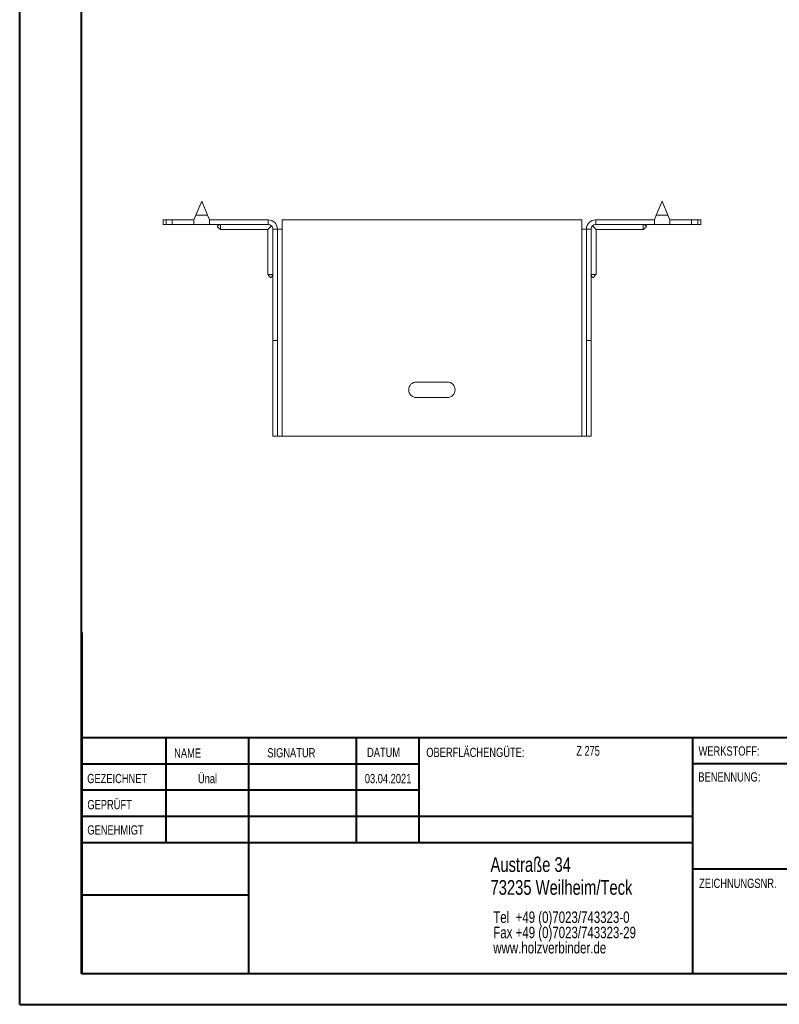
# Model space of a CAD drawing. Header units: millimetres. Extents: x 0 to 210, y 0 to 297.
# Tile 1 of 6: x 0 to 123, y 0 to 160. Entities that reach past the tile are written whole.
import ezdxf

# ---------------------------------------------------------------- set-up
doc = ezdxf.new("R2010")
doc.units = ezdxf.units.MM
doc.styles.add('SLDTEXTSTYLE0', font='TXT', dxfattribs={"width": 0.75})
doc.styles.add('SLDTEXTSTYLE2', font='TXT', dxfattribs={"width": 0.7})

# ---------------------------------------------------------------- blocks, each defined once
blk = doc.blocks.new('SW_NOTE_0')
at = {"color": 0, "linetype": 'Continuous', "lineweight": 0, "char_height": 1.8521, "attachment_point": 1, "style": 'SLDTEXTSTYLE0'}
for s, insert in [('Tel  +49 (0)7023/743323-0', (0, 2.39)), ('Fax +49 (0)7023/743323-29', (0, -0.08)), ('www.holzverbinder.de', (0, -2.55))]:
    blk.add_mtext(s, dxfattribs=dict(at, insert=insert))

msp = doc.modelspace()

# ---------------------------------------------------------------- linework, layer by layer
at = {"color": 7, "linetype": 'Continuous', "lineweight": 40}
for p, q in [((0.08, 0.21), (0.08, 297.21)), ((10.08, 5.21), (10.08, 292.21)), ((10.11, 60.37), (10.11, 5.12)), ((205.08, 43.37), (10.11, 43.37)), ((23.71, 43.37), (23.71, 26.37)), ((37.1, 43.37), (37.1, 5.12)), ((54.51, 43.37), (54.51, 26.37)), ((64.71, 26.37), (64.71, 43.37)), ((108.91, 43.37), (108.91, 5.12)), ((64.71, 39.1), (10.11, 39.1)), ((205.08, 39.12), (108.91, 39.12)), ((64.71, 34.87), (10.11, 34.87)), ((108.91, 30.62), (10.11, 30.62)), ((108.91, 26.37), (10.11, 26.37)), ((108.91, 22.12), (205.08, 22.12)), ((37.1, 17.87), (10.11, 17.87)), ((10.11, 13.71), (10.08, 13.71)), ((10.11, 9.46), (10.08, 9.46)), ((10.08, 5.21), (205.08, 5.21)), ((0.08, 0.21), (210.08, 0.21))]:
    msp.add_line(p, q, dxfattribs=at)
at = {"color": 7, "linetype": 'Continuous', "lineweight": 15}
for p, q in [((29.52, 130.18), (28.58, 127.93)), ((30.46, 127.93), (29.52, 130.18)), ((104.02, 130.18), (103.08, 127.93)), ((104.96, 127.93), (104.02, 130.18)), ((28.58, 127.93), (28.27, 127.18)), ((28.58, 127.93), (30.46, 127.93)), ((30.77, 127.18), (30.46, 127.93)), ((103.08, 127.93), (102.77, 127.18)), ((103.08, 127.93), (104.96, 127.93)), ((105.27, 127.18), (104.96, 127.93)), ((23.27, 127.18), (23.27, 126.43)), ((23.27, 127.18), (23.77, 127.18)), ((23.77, 126.43), (23.27, 126.43)), ((23.77, 127.18), (23.77, 126.43)), ((23.77, 127.18), (24.77, 127.18)), ((24.77, 126.43), (23.77, 126.43)), ((24.77, 126.43), (24.77, 127.18)), ((28.27, 127.18), (24.77, 127.18)), ((28.27, 126.43), (24.77, 126.43)), ((28.27, 127.18), (28.27, 126.43)), ((28.27, 126.43), (30.77, 126.43)), ((40.27, 127.18), (30.77, 127.18)), ((30.77, 126.43), (30.77, 127.18)), ((40.27, 126.43), (30.77, 126.43)), ((40.22, 125.63), (40.8, 126.21)), ((40.27, 126.43), (40.27, 127.18)), ((42.52, 125.68), (42.52, 127.18)), ((91.02, 127.18), (42.52, 127.18)), ((91.02, 127.18), (91.02, 125.68)), ((92.74, 126.21), (93.32, 125.63)), ((93.27, 126.43), (93.27, 127.18)), ((93.27, 127.18), (102.77, 127.18)), ((93.27, 126.43), (102.77, 126.43)), ((102.77, 127.18), (102.77, 126.43)), ((102.77, 126.43), (105.27, 126.43)), ((105.27, 126.43), (105.27, 127.18)), ((105.27, 127.18), (108.77, 127.18)), ((105.27, 126.43), (108.77, 126.43)), ((108.77, 126.43), (108.77, 127.18)), ((108.77, 127.18), (109.77, 127.18)), ((109.77, 126.43), (108.77, 126.43)), ((109.77, 126.43), (109.77, 127.18)), ((109.77, 127.18), (110.27, 127.18)), ((110.27, 126.43), (109.77, 126.43)), ((110.27, 126.43), (110.27, 127.18)), ((32.57, 125.63), (40.22, 125.63)), ((40.22, 125.63), (40.22, 118.36)), ((41.02, 125.68), (41.77, 125.68)), ((41.02, 107.68), (41.02, 125.68)), ((41.77, 107.68), (41.77, 125.68)), ((41.77, 125.68), (42.52, 125.68)), ((42.52, 92.18), (42.52, 125.68)), ((91.02, 125.68), (91.02, 92.18)), ((91.02, 125.68), (91.77, 125.68)), ((92.52, 125.68), (91.77, 125.68)), ((91.77, 107.68), (91.77, 125.68)), ((92.52, 107.68), (92.52, 125.68)), ((93.32, 125.63), (100.97, 125.63)), ((93.32, 118.36), (93.32, 125.63)), ((41.77, 107.68), (41.02, 107.68)), ((41.02, 92.18), (41.02, 107.68)), ((41.77, 92.18), (41.77, 107.68)), ((91.77, 107.68), (92.52, 107.68)), ((91.77, 92.18), (91.77, 107.68)), ((92.52, 92.18), (92.52, 107.68)), ((69.27, 100.93), (64.27, 100.93)), ((64.27, 98.43), (69.27, 98.43)), ((41.77, 92.18), (41.02, 92.18)), ((41.77, 92.18), (42.52, 92.18)), ((42.52, 92.18), (91.02, 92.18)), ((91.02, 92.18), (91.77, 92.18)), ((91.77, 92.18), (92.52, 92.18))]:
    msp.add_line(p, q, dxfattribs=at)
at = {"color": 7, "linetype": 'Continuous', "lineweight": 0}
for p, q in [((64.71, 39.12), (10.11, 39.12)), ((23.71, 5.21), (23.71, 5.12)), ((54.51, 5.21), (54.51, 5.12))]:
    msp.add_line(p, q, dxfattribs=at)
at = {"color": 7, "linetype": 'Continuous', "lineweight": 15}
for centre, radius, start, end in [((40.27, 125.68), 1.5, 0, 90), ((40.27, 125.68), 0.75, 0, 90), ((93.27, 125.68), 1.5, 90, 180), ((93.27, 125.68), 0.75, 90, 180), ((64.27, 99.68), 1.25, 90, 270), ((69.27, 99.68), 1.25, 270, 90)]:
    msp.add_arc(centre, radius, start, end, dxfattribs=at)
for points, knots in [([(32.57, 126.43), (32.43, 126.39), (32.28, 126.33), (32.13, 126.23), (32.09, 126.18), (32.07, 126.15), (32.07, 126.13), (32.07, 126.1), (32.07, 126.07), (32.13, 125.97), (32.33, 125.84), (32.48, 125.7), (32.57, 125.62)], [0, 0, 0, 0, 0.312859, 0.368954, 0.414537, 0.434314, 0.452963, 0.471429, 0.490675, 0.534328, 0.71923, 1, 1, 1, 1]), ([(32.57, 126.43), (32.57, 126.35), (32.57, 126.16), (32.57, 125.89), (32.57, 125.7), (32.57, 125.62), (32.57, 125.64), (32.57, 125.64)], [0, 0, 0, 0, 0.1769989, 0.4375318, 0.6980723, 0.958616, 1, 1, 1, 1]), ([(100.96, 125.62), (101.06, 125.7), (101.19, 125.82), (101.36, 125.95), (101.43, 126.02), (101.46, 126.07), (101.47, 126.1), (101.47, 126.13), (101.46, 126.15), (101.45, 126.18), (101.41, 126.23), (101.26, 126.33), (101.1, 126.39), (100.97, 126.43)], [0, 0, 0, 0, 0.280625, 0.412833, 0.465947, 0.509578, 0.528814, 0.54727, 0.56591, 0.585677, 0.631236, 0.687302, 1, 1, 1, 1]), ([(100.97, 126.43), (100.97, 126.35), (100.97, 126.16), (100.97, 125.89), (100.97, 125.7), (100.97, 125.62), (100.97, 125.64), (100.97, 125.64)], [0, 0, 0, 0, 0.176999, 0.437532, 0.698072, 0.958616, 1, 1, 1, 1]), ([(40.21, 118.37), (40.29, 118.28), (40.41, 118.14), (40.53, 117.97), (40.61, 117.9), (40.65, 117.87), (40.69, 117.86), (40.71, 117.86), (40.74, 117.87), (40.77, 117.89), (40.81, 117.92), (40.92, 118.07), (40.97, 118.23), (41.02, 118.36)], [0, 0, 0, 0, 0.280625, 0.412833, 0.465947, 0.509578, 0.528814, 0.54727, 0.56591, 0.585677, 0.631236, 0.687302, 1, 1, 1, 1]), ([(40.23, 118.36), (40.23, 118.36), (40.24, 118.36), (40.41, 118.36), (40.63, 118.36), (40.84, 118.36), (40.96, 118.36), (41.02, 118.36)], [0, 0, 0, 0, 0.217783, 0.478083, 0.738383, 0.867316, 1, 1, 1, 1]), ([(92.52, 118.36), (92.56, 118.23), (92.61, 118.07), (92.72, 117.92), (92.76, 117.89), (92.8, 117.87), (92.82, 117.86), (92.85, 117.86), (92.88, 117.87), (92.98, 117.93), (93.11, 118.12), (93.24, 118.28), (93.33, 118.37)], [0, 0, 0, 0, 0.312859, 0.368954, 0.414537, 0.434314, 0.452963, 0.471429, 0.490675, 0.534328, 0.71923, 1, 1, 1, 1]), ([(93.31, 118.36), (93.3, 118.36), (93.29, 118.36), (93.13, 118.36), (92.91, 118.36), (92.69, 118.36), (92.58, 118.36), (92.52, 118.36)], [0, 0, 0, 0, 0.217783, 0.478083, 0.738383, 0.867316, 1, 1, 1, 1])]:
    msp.add_open_spline(points, degree=3, knots=knots, dxfattribs=at)

# ---------------------------------------------------------------- block references
at = {"color": 7, "linetype": 'Continuous', "lineweight": 0}
msp.add_blockref('SW_NOTE_0', (76.7, 12.85), dxfattribs=at)

# ---------------------------------------------------------------- texts
for s, insert, char_height, attachment_point, style in [('NAME', (25.07, 41.62), 1.5, 1, 'SLDTEXTSTYLE0'), ('SIGNATUR', (40.14, 41.68), 1.5, 1, 'SLDTEXTSTYLE0'), ('DATUM', (56.28, 41.74), 1.5, 1, 'SLDTEXTSTYLE0'), ('OBERFLÄCHENGÜTE:', (65.86, 41.74), 1.5, 1, 'SLDTEXTSTYLE0'), ('Z 275', (90.14, 42.03), 1.587, 1, 'SLDTEXTSTYLE2'), ('WERKSTOFF:', (109.91, 41.96), 1.5, 1, 'SLDTEXTSTYLE0'), ('GEZEICHNET', (11, 37.51), 1.5, 1, 'SLDTEXTSTYLE0'), ('Ünal', (30.47, 37.5), 1.499, 2, 'SLDTEXTSTYLE0'), ('03.04.2021', (59.68, 37.5), 1.499, 2, 'SLDTEXTSTYLE0'), ('BENENNUNG:', (109.88, 37.77), 1.5, 1, 'SLDTEXTSTYLE0'), ('GEPRÜFT', (11.03, 33.28), 1.5, 1, 'SLDTEXTSTYLE0'), ('GENEHMIGT', (11.02, 29.19), 1.5, 1, 'SLDTEXTSTYLE0'), ('Austraße 34', (76.25, 24.02), 2.3813, 1, 'SLDTEXTSTYLE0'), ('73235 Weilheim/Teck', (76.25, 20.32), 2.3813, 1, 'SLDTEXTSTYLE0'), ('ZEICHNUNGSNR.', (110, 20.55), 1.5, 1, 'SLDTEXTSTYLE0')]:
    msp.add_mtext(s, dxfattribs=dict(at, insert=insert, char_height=char_height, attachment_point=attachment_point, style=style))

doc.saveas('drawing.dxf')
